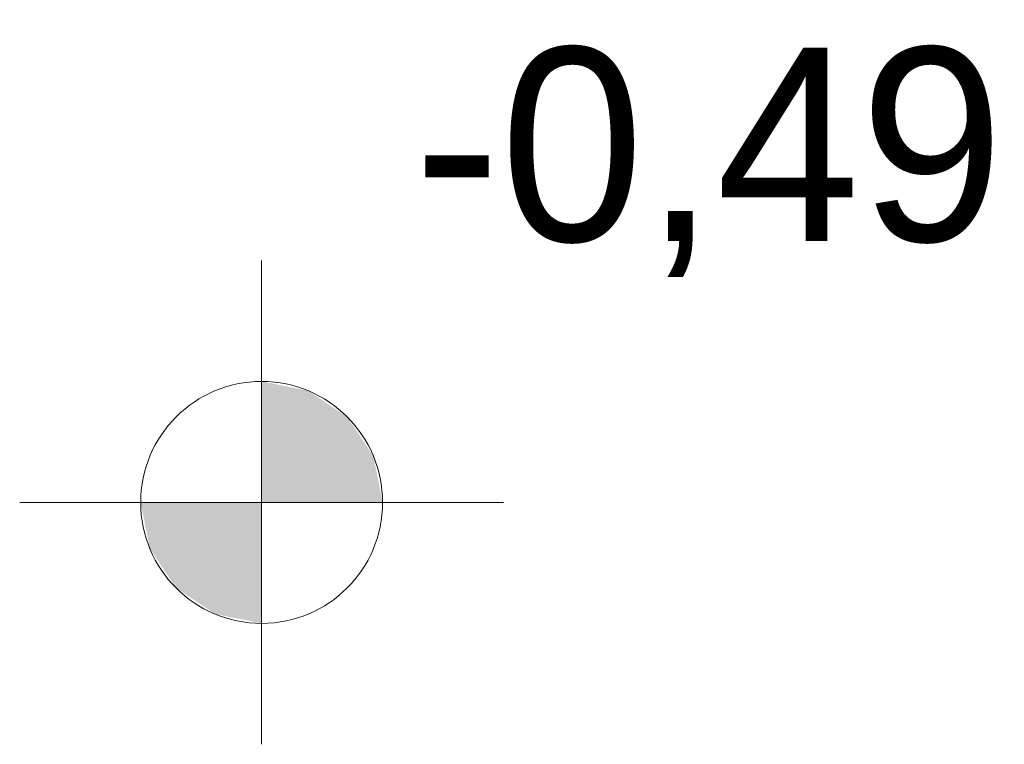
# Model space of a CAD drawing. Extents: x -220425 to -93252, y -20065 to 80294.
# Tile 95 of 103: x -98922 to -98109, y -10920 to -10321. Entities that reach past the tile are written whole.
import ezdxf

# ---------------------------------------------------------------- set-up
doc = ezdxf.new("R2010")
doc.units = 0
doc.header["$MEASUREMENT"] = 0
doc.layers.add('INWENT RZĘDNE_Nr_Pióra__21', color=7, linetype='Continuous', lineweight=9)
doc.layers.add('PODKŁAD', color=252, linetype='Continuous', lineweight=35)
doc.styles.add('GENERATED_STYLE_2', font='txt')

# ---------------------------------------------------------------- blocks, each defined once
blk = doc.blocks.new('parter')
at = {"layer": 'INWENT RZĘDNE_Nr_Pióra__21', "linetype": 'Continuous'}
for points in [[(-162583.07, -10720.47), (-162483.07, -10720.47), (-162490.69, -10682.2), (-162512.36, -10649.76), (-162544.81, -10628.08), (-162583.07, -10620.47)], [(-162583.07, -10720.47), (-162683.07, -10720.47), (-162675.46, -10758.73), (-162653.78, -10791.18), (-162621.34, -10812.85), (-162583.07, -10820.47)]]:
    blk.add_hatch(color=252, dxfattribs=at).paths.add_polyline_path(points, flags=0)
at = {"layer": 'INWENT RZĘDNE_Nr_Pióra__21', "color": 252, "linetype": 'Continuous'}
for p, q in [((-162583.07, -10920.47), (-162583.07, -10520.47)), ((-162783.07, -10720.47), (-162383.07, -10720.47))]:
    blk.add_line(p, q, dxfattribs=at)
blk.add_circle((-162583.07, -10720.47), 100, dxfattribs=at)
at = {"layer": 'INWENT RZĘDNE_Nr_Pióra__21', "color": 252, "insert": (-162457.23, -10534.2), "char_height": 160, "attachment_point": 7, "style": 'GENERATED_STYLE_2'}
blk.add_mtext('{-0,49}', dxfattribs=at)

msp = doc.modelspace()

# ---------------------------------------------------------------- block references
at = {"layer": 'PODKŁAD'}
msp.add_blockref('parter', (63860.64, 0), dxfattribs=at)
msp.add_blockref('parter', (63860.64, 0), dxfattribs=at)

doc.saveas('drawing.dxf')
